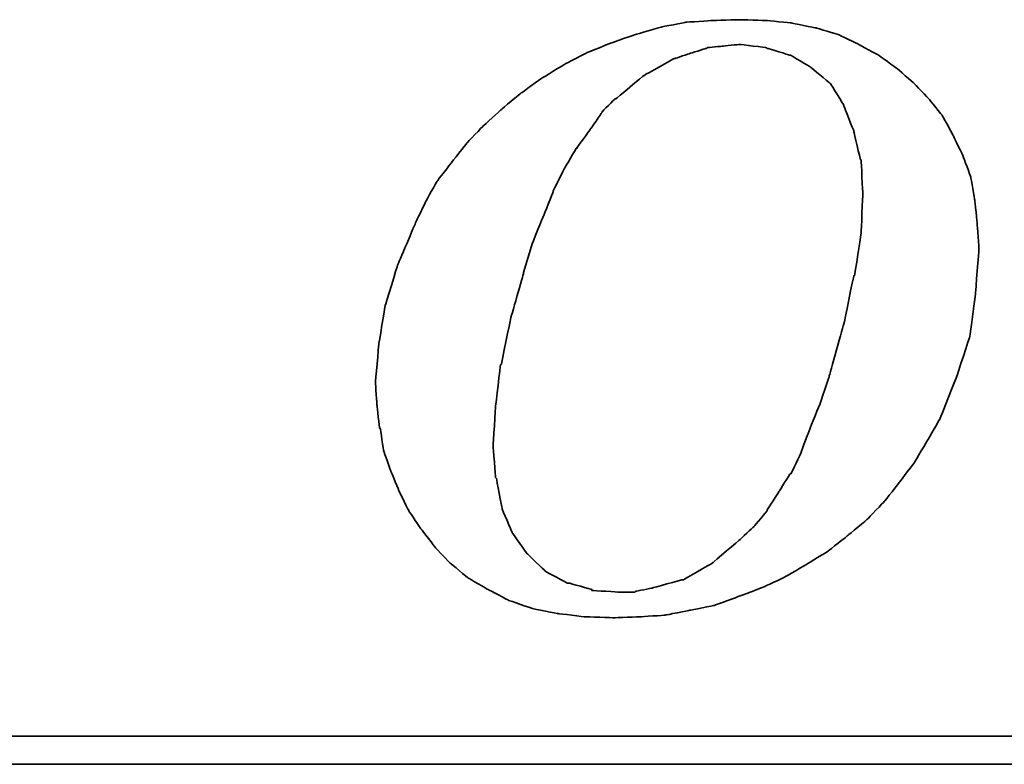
# Model space of a CAD drawing. Header units: millimetres. Extents: x 16 to 1153, y -526 to 762.
# Tile 26 of 42: x 64.616 to 65.453, y 43.11 to 43.744. Entities that reach past the tile are written whole.
import ezdxf

# ---------------------------------------------------------------- set-up
doc = ezdxf.new("R2010")
doc.units = ezdxf.units.MM
doc.layers.add('DIM', color=4, linetype='CONTINUOUS')
doc.layers.add('layer 1', color=7, linetype='CONTINUOUS')

# ---------------------------------------------------------------- blocks, each defined once
blk = doc.blocks.new('TBI MOTION logo(完整正式版)')
at = {"layer": 'layer 1', "color": 22, "lineweight": 35}
for points, knots in [([(-11.34375, -6.98375), (-11.34375, -6.98375), (-10.91375, -7.43875), (-10.91375, -7.43875), (-10.91375, -7.43875), (-10.91375, -7.43875), (-10.38625, -7.87125), (-10.38625, -7.87125), (-10.38625, -7.87125), (-10.38625, -7.87125), (-9.81125, -8.20375), (-9.81125, -8.20375), (-9.81125, -8.20375), (-9.81125, -8.20375), (-9.21125, -8.51875), (-9.21125, -8.51875), (-9.21125, -8.51875), (-9.21125, -8.51875), (-8.51625, -8.75875), (-8.51625, -8.75875), (-8.51625, -8.75875), (-8.51625, -8.75875), (-7.77125, -8.90375), (-7.77125, -8.90375), (-7.77125, -8.90375), (-7.77125, -8.90375), (-6.97875, -8.99875), (-6.97875, -8.99875), (-6.97875, -8.99875), (-6.97875, -8.99875), (-6.14125, -9.02375), (-6.14125, -9.02375), (-6.14125, -9.02375), (-6.14125, -9.02375), (-5.37125, -8.99875), (-5.37125, -8.99875), (-5.37125, -8.99875), (-5.37125, -8.99875), (-4.65375, -8.94875), (-4.65375, -8.94875), (-4.65375, -8.94875), (-4.65375, -8.94875), (-3.93375, -8.80625), (-3.93375, -8.80625), (-3.93375, -8.80625), (-3.93375, -8.80625), (-3.21375, -8.66375), (-3.21375, -8.66375), (-3.21375, -8.66375), (-3.21375, -8.66375), (-2.49375, -8.39875), (-2.49375, -8.39875), (-2.49375, -8.39875), (-2.49375, -8.39875), (-1.79875, -8.13375), (-1.79875, -8.13375), (-1.79875, -8.13375), (-1.79875, -8.13375), (-1.17375, -7.84375), (-1.17375, -7.84375), (-1.17375, -7.84375), (-1.17375, -7.84375), (-0.52375, -7.46375), (-0.52375, -7.46375), (-0.52375, -7.46375), (-0.52375, -7.46375), (0.10124, -7.07875), (0.10124, -7.07875), (0.10124, -7.07875), (0.10124, -7.07875), (0.67625, -6.62375), (0.67625, -6.62375), (0.67625, -6.62375), (0.67625, -6.62375), (1.24874, -6.14375), (1.24874, -6.14375), (1.24874, -6.14375), (1.24874, -6.14375), (1.72874, -5.64125), (1.72874, -5.64125), (1.72874, -5.64125), (1.72874, -5.64125), (2.18624, -5.06375), (2.18624, -5.06375), (2.18624, -5.06375), (2.18624, -5.06375), (2.61625, -4.48874), (2.61625, -4.48874), (2.61625, -4.48874), (2.61625, -4.48874), (3.00125, -3.83874), (3.00125, -3.83874), (3.00125, -3.83874), (3.00125, -3.83874), (3.36124, -3.21374), (3.36124, -3.21374), (3.36124, -3.21374), (3.36124, -3.21374), (3.84374, -1.99125), (3.84374, -1.99125), (3.84374, -1.99125), (3.84374, -1.99125), (4.22625, -0.81875), (4.22625, -0.81875), (4.22625, -0.81875), (4.22625, -0.81875), (4.39125, 0.45624), (4.39125, 0.45624), (4.39125, 0.45624), (4.39125, 0.45624), (4.48874, 1.70124), (4.48874, 1.70124), (4.48874, 1.70124), (4.48874, 1.70124), (4.43874, 2.44625), (4.43874, 2.44625), (4.43874, 2.44625), (4.43874, 2.44625), (4.36874, 3.14125), (4.36874, 3.14125), (4.36874, 3.14125), (4.36874, 3.14125), (4.25125, 3.81125), (4.25125, 3.81125), (4.25125, 3.81125), (4.25125, 3.81125), (4.03124, 4.41125), (4.03124, 4.41125), (4.03124, 4.41125), (4.03124, 4.41125), (3.74374, 5.01125), (3.74374, 5.01125), (3.74374, 5.01125), (3.74374, 5.01125), (3.43124, 5.58875), (3.43124, 5.58875), (3.43124, 5.58875), (3.43124, 5.58875), (3.02625, 6.09125), (3.02625, 6.09125), (3.02625, 6.09125), (3.02625, 6.09125), (2.59374, 6.54875), (2.59374, 6.54875), (2.59374, 6.54875), (2.59374, 6.54875), (2.09124, 6.98125), (2.09124, 6.98125), (2.09124, 6.98125), (2.09124, 6.98125), (1.56124, 7.36625), (1.56124, 7.36625), (1.56124, 7.36625), (1.56124, 7.36625), (0.98624, 7.67625), (0.98624, 7.67625), (0.98624, 7.67625), (0.98624, 7.67625), (0.38624, 7.96375), (0.38624, 7.96375), (0.38624, 7.96375), (0.38624, 7.96375), (-0.25875, 8.15625), (-0.25875, 8.15625), (-0.25875, 8.15625), (-0.25875, 8.15625), (-0.98125, 8.30125), (-0.98125, 8.30125), (-0.98125, 8.30125), (-0.98125, 8.30125), (-1.70124, 8.37125), (-1.70124, 8.37125), (-1.70124, 8.37125), (-1.70124, 8.37125), (-2.49375, 8.39624), (-2.49375, 8.39624), (-2.49375, 8.39624), (-2.49375, 8.39624), (-3.28625, 8.37125), (-3.28625, 8.37125), (-3.28625, 8.37125), (-3.28625, 8.37125), (-4.05125, 8.32125), (-4.05125, 8.32125), (-4.05125, 8.32125), (-4.05125, 8.32125), (-4.77375, 8.18125), (-4.77375, 8.18125), (-4.77375, 8.18125), (-4.77375, 8.18125), (-5.51625, 7.96375), (-5.51625, 7.96375), (-5.51625, 7.96375), (-5.51625, 7.96375), (-6.21125, 7.72625), (-6.21125, 7.72625), (-6.21125, 7.72625), (-6.21125, 7.72625), (-6.92875, 7.43625), (-6.92875, 7.43625), (-6.92875, 7.43625), (-6.92875, 7.43625), (-7.57875, 7.10125), (-7.57875, 7.10125), (-7.57875, 7.10125), (-7.57875, 7.10125), (-8.24875, 6.69125), (-8.24875, 6.69125), (-8.24875, 6.69125), (-8.24875, 6.69125), (-8.84875, 6.26125), (-8.84875, 6.26125), (-8.84875, 6.26125), (-8.84875, 6.26125), (-9.42625, 5.78125), (-9.42625, 5.78125), (-9.42625, 5.78125), (-9.42625, 5.78125), (-9.95375, 5.30125), (-9.95375, 5.30125), (-9.95375, 5.30125), (-9.95375, 5.30125), (-10.43375, 4.79624), (-10.43375, 4.79624), (-10.43375, 4.79624), (-10.43375, 4.79624), (-10.88875, 4.22125), (-10.88875, 4.22125), (-10.88875, 4.22125), (-10.88875, 4.22125), (-11.29875, 3.69375), (-11.29875, 3.69375), (-11.29875, 3.69375), (-11.29875, 3.69375), (-11.63375, 3.09125), (-11.63375, 3.09125), (-11.63375, 3.09125), (-11.63375, 3.09125), (-11.91875, 2.49625), (-11.91875, 2.49625), (-11.91875, 2.49625), (-11.91875, 2.49625), (-12.44875, 1.24625), (-12.44875, 1.24625), (-12.44875, 1.24625), (-12.44875, 1.24625), (-12.80875, 0.06874), (-12.80875, 0.06874), (-12.80875, 0.06874), (-12.80875, 0.06874), (-12.99875, -1.07875), (-12.99875, -1.07875), (-12.99875, -1.07875), (-12.99875, -1.07875), (-13.09375, -2.18375), (-13.09375, -2.18375), (-13.09375, -2.18375), (-13.09375, -2.18375), (-13.04875, -2.85375), (-13.04875, -2.85375), (-13.04875, -2.85375), (-13.04875, -2.85375), (-12.97375, -3.50375), (-12.97375, -3.50375), (-12.97375, -3.50375), (-12.97375, -3.50375), (-12.95375, -3.50375), (-12.95375, -3.50375), (-12.95375, -3.50375), (-12.95375, -3.50375), (-12.85375, -4.17375), (-12.85375, -4.17375), (-12.85375, -4.17375), (-12.85375, -4.17375), (-12.63875, -4.77624), (-12.63875, -4.77624), (-12.63875, -4.77624), (-12.63875, -4.77624), (-12.39875, -5.35125), (-12.39875, -5.35125), (-12.39875, -5.35125), (-12.39875, -5.35125), (-12.11375, -5.92875), (-12.11375, -5.92875), (-12.11375, -5.92875), (-12.11375, -5.92875), (-11.75375, -6.45375), (-11.75375, -6.45375), (-11.75375, -6.45375), (-11.75375, -6.45375), (-11.34375, -6.98375), (-11.34375, -6.98375)], [0, 0, 0, 0, 0.01369863, 0.01369863, 0.01369863, 0.01369864, 0.02739726, 0.02739726, 0.02739726, 0.02739727, 0.04109589, 0.04109589, 0.04109589, 0.0410959, 0.05479452, 0.05479452, 0.05479452, 0.05479453, 0.06849315, 0.06849315, 0.06849315, 0.06849316, 0.08219178, 0.08219178, 0.08219178, 0.08219179, 0.09589041, 0.09589041, 0.09589041, 0.09589042, 0.10958904, 0.10958904, 0.10958904, 0.10958905, 0.12328767, 0.12328767, 0.12328767, 0.12328768, 0.1369863, 0.1369863, 0.1369863, 0.13698631, 0.15068493, 0.15068493, 0.15068493, 0.15068494, 0.16438356, 0.16438356, 0.16438356, 0.16438357, 0.17808219, 0.17808219, 0.17808219, 0.1780822, 0.19178082, 0.19178082, 0.19178082, 0.19178083, 0.20547945, 0.20547945, 0.20547945, 0.20547946, 0.21917808, 0.21917808, 0.21917808, 0.21917809, 0.23287671, 0.23287671, 0.23287671, 0.23287672, 0.24657534, 0.24657534, 0.24657534, 0.24657535, 0.26027397, 0.26027397, 0.26027397, 0.26027398, 0.2739726, 0.2739726, 0.2739726, 0.27397261, 0.28767123, 0.28767123, 0.28767123, 0.28767124, 0.30136986, 0.30136986, 0.30136986, 0.30136987, 0.31506849, 0.31506849, 0.31506849, 0.3150685, 0.32876712, 0.32876712, 0.32876712, 0.32876713, 0.34246575, 0.34246575, 0.34246575, 0.34246576, 0.35616438, 0.35616438, 0.35616438, 0.35616439, 0.36986301, 0.36986301, 0.36986301, 0.36986302, 0.38356164, 0.38356164, 0.38356164, 0.38356165, 0.39726027, 0.39726027, 0.39726027, 0.39726028, 0.4109589, 0.4109589, 0.4109589, 0.41095891, 0.42465753, 0.42465753, 0.42465753, 0.42465754, 0.43835616, 0.43835616, 0.43835616, 0.43835617, 0.45205479, 0.45205479, 0.45205479, 0.4520548, 0.46575342, 0.46575342, 0.46575342, 0.46575343, 0.47945205, 0.47945205, 0.47945205, 0.47945206, 0.49315068, 0.49315068, 0.49315068, 0.49315069, 0.50684932, 0.50684932, 0.50684932, 0.50684933, 0.52054795, 0.52054795, 0.52054795, 0.52054796, 0.53424658, 0.53424658, 0.53424658, 0.53424659, 0.54794521, 0.54794521, 0.54794521, 0.54794522, 0.56164384, 0.56164384, 0.56164384, 0.56164385, 0.57534247, 0.57534247, 0.57534247, 0.57534248, 0.5890411, 0.5890411, 0.5890411, 0.58904111, 0.60273973, 0.60273973, 0.60273973, 0.60273974, 0.61643836, 0.61643836, 0.61643836, 0.61643837, 0.63013699, 0.63013699, 0.63013699, 0.630137, 0.64383562, 0.64383562, 0.64383562, 0.64383563, 0.65753425, 0.65753425, 0.65753425, 0.65753426, 0.67123288, 0.67123288, 0.67123288, 0.67123289, 0.68493151, 0.68493151, 0.68493151, 0.68493152, 0.69863014, 0.69863014, 0.69863014, 0.69863015, 0.71232877, 0.71232877, 0.71232877, 0.71232878, 0.7260274, 0.7260274, 0.7260274, 0.72602741, 0.73972603, 0.73972603, 0.73972603, 0.73972604, 0.75342466, 0.75342466, 0.75342466, 0.75342467, 0.76712329, 0.76712329, 0.76712329, 0.7671233, 0.78082192, 0.78082192, 0.78082192, 0.78082193, 0.79452055, 0.79452055, 0.79452055, 0.79452056, 0.80821918, 0.80821918, 0.80821918, 0.80821919, 0.82191781, 0.82191781, 0.82191781, 0.82191782, 0.83561644, 0.83561644, 0.83561644, 0.83561645, 0.84931507, 0.84931507, 0.84931507, 0.84931508, 0.8630137, 0.8630137, 0.8630137, 0.86301371, 0.87671233, 0.87671233, 0.87671233, 0.87671234, 0.89041096, 0.89041096, 0.89041096, 0.89041097, 0.90410959, 0.90410959, 0.90410959, 0.9041096, 0.91780822, 0.91780822, 0.91780822, 0.91780823, 0.93150685, 0.93150685, 0.93150685, 0.93150686, 0.94520548, 0.94520548, 0.94520548, 0.94520549, 0.95890411, 0.95890411, 0.95890411, 0.95890412, 0.97260274, 0.97260274, 0.97260274, 0.97260275, 0.98630137, 0.98630137, 0.98630137, 0.98630138, 1, 1, 1, 1]), ([(-8.77875, 1.03124), (-8.77875, 1.03124), (-8.51625, 1.89625), (-8.51625, 1.89625), (-8.51625, 1.89625), (-8.51625, 1.89625), (-8.20375, 2.66375), (-8.20375, 2.66375), (-8.20375, 2.66375), (-8.20375, 2.66375), (-7.91625, 3.38125), (-7.91625, 3.38125), (-7.91625, 3.38125), (-7.91625, 3.38125), (-7.91625, 3.40624), (-7.91625, 3.40624), (-7.91625, 3.40624), (-7.91625, 3.40624), (-7.57875, 4.07624), (-7.57875, 4.07624), (-7.57875, 4.07624), (-7.57875, 4.07624), (-7.24375, 4.65125), (-7.24375, 4.65125), (-7.24375, 4.65125), (-7.24375, 4.65125), (-7.21875, 4.65125), (-7.21875, 4.65125), (-7.21875, 4.65125), (-7.21875, 4.65125), (-7.21875, 4.67624), (-7.21875, 4.67624), (-7.21875, 4.67624), (-7.21875, 4.67624), (-6.83625, 5.20375), (-6.83625, 5.20375), (-6.83625, 5.20375), (-6.83625, 5.20375), (-6.49875, 5.68625), (-6.49875, 5.68625), (-6.49875, 5.68625), (-6.49875, 5.68625), (-6.49875, 5.70625), (-6.49875, 5.70625), (-6.49875, 5.70625), (-6.49875, 5.70625), (-6.11625, 6.09125), (-6.11625, 6.09125), (-6.11625, 6.09125), (-6.11625, 6.09125), (-6.09125, 6.09125), (-6.09125, 6.09125), (-6.09125, 6.09125), (-6.09125, 6.09125), (-5.27375, 6.76625), (-5.27375, 6.76625), (-5.27375, 6.76625), (-5.27375, 6.76625), (-5.24875, 6.76625), (-5.24875, 6.76625), (-5.24875, 6.76625), (-5.24875, 6.76625), (-5.24875, 6.78625), (-5.24875, 6.78625), (-5.24875, 6.78625), (-5.24875, 6.78625), (-4.38875, 7.26624), (-4.38875, 7.26624), (-4.38875, 7.26624), (-4.38875, 7.26624), (-4.36125, 7.26624), (-4.36125, 7.26624), (-4.36125, 7.26624), (-4.36125, 7.26624), (-3.93375, 7.41125), (-3.93375, 7.41125), (-3.93375, 7.41125), (-3.93375, 7.41125), (-3.47375, 7.55625), (-3.47375, 7.55625), (-3.47375, 7.55625), (-3.47375, 7.55625), (-3.45375, 7.55625), (-3.45375, 7.55625), (-3.45375, 7.55625), (-3.45375, 7.55625), (-3.42875, 7.58124), (-3.42875, 7.58124), (-3.42875, 7.58124), (-3.42875, 7.58124), (-2.97375, 7.62625), (-2.97375, 7.62625), (-2.97375, 7.62625), (-2.97375, 7.62625), (-2.49375, 7.67625), (-2.49375, 7.67625), (-2.49375, 7.67625), (-2.49375, 7.67625), (-2.46875, 7.67625), (-2.46875, 7.67625), (-2.46875, 7.67625), (-2.46875, 7.67625), (-1.70124, 7.58124), (-1.70124, 7.58124), (-1.70124, 7.58124), (-1.70124, 7.58124), (-1.67875, 7.55625), (-1.67875, 7.55625), (-1.67875, 7.55625), (-1.67875, 7.55625), (-1.65375, 7.55625), (-1.65375, 7.55625), (-1.65375, 7.55625), (-1.65375, 7.55625), (-1.03125, 7.36625), (-1.03125, 7.36625), (-1.03125, 7.36625), (-1.03125, 7.36625), (-1.00625, 7.36625), (-1.00625, 7.36625), (-1.00625, 7.36625), (-1.00625, 7.36625), (-0.43124, 7.02624), (-0.43124, 7.02624), (-0.43124, 7.02624), (-0.43124, 7.02624), (-0.40625, 7.00624), (-0.40625, 7.00624), (-0.40625, 7.00624), (-0.40625, 7.00624), (0.12124, 6.57124), (0.12124, 6.57124), (0.12124, 6.57124), (0.12124, 6.57124), (0.14624, 6.54875), (0.14624, 6.54875), (0.14624, 6.54875), (0.14624, 6.54875), (0.17124, 6.52375), (0.17124, 6.52375), (0.17124, 6.52375), (0.17124, 6.52375), (0.55625, 5.89875), (0.55625, 5.89875), (0.55625, 5.89875), (0.55625, 5.89875), (0.55625, 5.87625), (0.55625, 5.87625), (0.55625, 5.87625), (0.55625, 5.87625), (0.84124, 5.15625), (0.84124, 5.15625), (0.84124, 5.15625), (0.84124, 5.15625), (0.84124, 5.13125), (0.84124, 5.13125), (0.84124, 5.13125), (0.84124, 5.13125), (1.03624, 4.31875), (1.03624, 4.31875), (1.03624, 4.31875), (1.03624, 4.31875), (1.05624, 4.31875), (1.05624, 4.31875), (1.05624, 4.31875), (1.05624, 4.31875), (1.05624, 4.29125), (1.05624, 4.29125), (1.05624, 4.29125), (1.05624, 4.29125), (1.10625, 3.33125), (1.10625, 3.33125), (1.10625, 3.33125), (1.10625, 3.33125), (1.10625, 3.30875), (1.10625, 3.30875), (1.10625, 3.30875), (1.10625, 3.30875), (1.05624, 2.20624), (1.05624, 2.20624), (1.05624, 2.20624), (1.05624, 2.20624), (1.05624, 2.18124), (1.05624, 2.18124), (1.05624, 2.18124), (1.05624, 2.18124), (0.86624, 0.93624), (0.86624, 0.93624), (0.86624, 0.93624), (0.86624, 0.93624), (0.84124, 0.93624), (0.84124, 0.93624), (0.84124, 0.93624), (0.84124, 0.93624), (0.55625, -0.45874), (0.55625, -0.45874), (0.55625, -0.45874), (0.55625, -0.45874), (0.12124, -1.99125), (0.12124, -1.99125), (0.12124, -1.99125), (0.12124, -1.99125), (0.12124, -2.01874), (0.12124, -2.01874), (0.12124, -2.01874), (0.12124, -2.01874), (-0.13874, -2.78375), (-0.13874, -2.78375), (-0.13874, -2.78375), (-0.13874, -2.78375), (-0.43124, -3.50375), (-0.43124, -3.50375), (-0.43124, -3.50375), (-0.43124, -3.50375), (-0.69375, -4.19875), (-0.69375, -4.19875), (-0.69375, -4.19875), (-0.69375, -4.19875), (-0.69375, -4.22375), (-0.69375, -4.22375), (-0.69375, -4.22375), (-0.69375, -4.22375), (-0.98125, -4.82374), (-0.98125, -4.82374), (-0.98125, -4.82374), (-0.98125, -4.82374), (-1.00625, -4.82374), (-1.00625, -4.82374), (-1.00625, -4.82374), (-1.00625, -4.82374), (-1.33875, -5.35125), (-1.33875, -5.35125), (-1.33875, -5.35125), (-1.33875, -5.35125), (-1.67875, -5.87875), (-1.67875, -5.87875), (-1.67875, -5.87875), (-1.67875, -5.87875), (-1.67875, -5.90375), (-1.67875, -5.90375), (-1.67875, -5.90375), (-1.67875, -5.90375), (-2.05875, -6.35875), (-2.05875, -6.35875), (-2.05875, -6.35875), (-2.05875, -6.35875), (-2.08375, -6.38375), (-2.08375, -6.38375), (-2.08375, -6.38375), (-2.08375, -6.38375), (-2.46875, -6.74375), (-2.46875, -6.74375), (-2.46875, -6.74375), (-2.46875, -6.74375), (-3.25875, -7.41625), (-3.25875, -7.41625), (-3.25875, -7.41625), (-3.25875, -7.41625), (-3.28625, -7.43875), (-3.28625, -7.43875), (-3.28625, -7.43875), (-3.28625, -7.43875), (-4.12375, -7.91875), (-4.12375, -7.91875), (-4.12375, -7.91875), (-4.12375, -7.91875), (-4.14875, -7.91875), (-4.14875, -7.91875), (-4.14875, -7.91875), (-4.14875, -7.91875), (-4.17125, -7.91875), (-4.17125, -7.91875), (-4.17125, -7.91875), (-4.17125, -7.91875), (-5.03375, -8.15875), (-5.03375, -8.15875), (-5.03375, -8.15875), (-5.03375, -8.15875), (-5.51625, -8.25625), (-5.51625, -8.25625), (-5.51625, -8.25625), (-5.51625, -8.25625), (-5.54125, -8.27875), (-5.54125, -8.27875), (-5.54125, -8.27875), (-5.54125, -8.27875), (-5.56375, -8.27875), (-5.56375, -8.27875), (-5.56375, -8.27875), (-5.56375, -8.27875), (-5.99625, -8.27875), (-5.99625, -8.27875), (-5.99625, -8.27875), (-5.99625, -8.27875), (-6.76375, -8.23125), (-6.76375, -8.23125), (-6.76375, -8.23125), (-6.76375, -8.23125), (-6.78875, -8.23125), (-6.78875, -8.23125), (-6.78875, -8.23125), (-6.78875, -8.23125), (-6.78875, -8.20375), (-6.78875, -8.20375), (-6.78875, -8.20375), (-6.78875, -8.20375), (-7.45875, -8.01375), (-7.45875, -8.01375), (-7.45875, -8.01375), (-7.45875, -8.01375), (-7.48375, -8.01375), (-7.48375, -8.01375), (-7.48375, -8.01375), (-7.48375, -8.01375), (-7.50875, -8.01375), (-7.50875, -8.01375), (-7.50875, -8.01375), (-7.50875, -8.01375), (-8.13125, -7.67875), (-8.13125, -7.67875), (-8.13125, -7.67875), (-8.13125, -7.67875), (-8.15625, -7.65375), (-8.15625, -7.65375), (-8.15625, -7.65375), (-8.15625, -7.65375), (-8.65875, -7.17375), (-8.65875, -7.17375), (-8.65875, -7.17375), (-8.65875, -7.17375), (-8.68375, -7.14875), (-8.68375, -7.14875), (-8.68375, -7.14875), (-8.68375, -7.14875), (-9.08875, -6.57375), (-9.08875, -6.57375), (-9.08875, -6.57375), (-9.08875, -6.57375), (-9.11375, -6.54875), (-9.11375, -6.54875), (-9.11375, -6.54875), (-9.11375, -6.54875), (-9.11375, -6.52875), (-9.11375, -6.52875), (-9.11375, -6.52875), (-9.11375, -6.52875), (-9.40375, -5.85375), (-9.40375, -5.85375), (-9.40375, -5.85375), (-9.40375, -5.85375), (-9.40375, -5.82875), (-9.40375, -5.82875), (-9.40375, -5.82875), (-9.40375, -5.82875), (-9.56875, -4.96875), (-9.56875, -4.96875), (-9.56875, -4.96875), (-9.56875, -4.96875), (-9.59375, -4.94375), (-9.59375, -4.94375), (-9.59375, -4.94375), (-9.59375, -4.94375), (-9.66375, -4.03375), (-9.66375, -4.03375), (-9.66375, -4.03375), (-9.66375, -4.03375), (-9.66375, -4.00875), (-9.66375, -4.00875), (-9.66375, -4.00875), (-9.66375, -4.00875), (-9.59375, -2.85375), (-9.59375, -2.85375), (-9.59375, -2.85375), (-9.59375, -2.85375), (-9.45125, -1.65875), (-9.45125, -1.65875), (-9.45125, -1.65875), (-9.45125, -1.65875), (-9.42625, -1.63375), (-9.42625, -1.63375), (-9.42625, -1.63375), (-9.42625, -1.63375), (-9.16125, -0.33875), (-9.16125, -0.33875), (-9.16125, -0.33875), (-9.16125, -0.33875), (-8.77875, 1.00624), (-8.77875, 1.00624), (-8.77875, 1.00624), (-8.77875, 1.00624), (-8.77875, 1.03124), (-8.77875, 1.03124)], [0, 0, 0, 0, 0.01020408, 0.01020408, 0.01020408, 0.01020409, 0.02040816, 0.02040816, 0.02040816, 0.02040817, 0.03061224, 0.03061224, 0.03061224, 0.03061225, 0.04081633, 0.04081633, 0.04081633, 0.04081634, 0.05102041, 0.05102041, 0.05102041, 0.05102042, 0.06122449, 0.06122449, 0.06122449, 0.0612245, 0.07142857, 0.07142857, 0.07142857, 0.07142858, 0.08163265, 0.08163265, 0.08163265, 0.08163266, 0.09183673, 0.09183673, 0.09183673, 0.09183674, 0.10204082, 0.10204082, 0.10204082, 0.10204083, 0.1122449, 0.1122449, 0.1122449, 0.11224491, 0.12244898, 0.12244898, 0.12244898, 0.12244899, 0.13265306, 0.13265306, 0.13265306, 0.13265307, 0.14285714, 0.14285714, 0.14285714, 0.14285715, 0.15306122, 0.15306122, 0.15306122, 0.15306123, 0.16326531, 0.16326531, 0.16326531, 0.16326532, 0.17346939, 0.17346939, 0.17346939, 0.1734694, 0.18367347, 0.18367347, 0.18367347, 0.18367348, 0.19387755, 0.19387755, 0.19387755, 0.19387756, 0.20408163, 0.20408163, 0.20408163, 0.20408164, 0.21428571, 0.21428571, 0.21428571, 0.21428572, 0.2244898, 0.2244898, 0.2244898, 0.22448981, 0.23469388, 0.23469388, 0.23469388, 0.23469389, 0.24489796, 0.24489796, 0.24489796, 0.24489797, 0.25510204, 0.25510204, 0.25510204, 0.25510205, 0.26530612, 0.26530612, 0.26530612, 0.26530613, 0.2755102, 0.2755102, 0.2755102, 0.27551021, 0.28571429, 0.28571429, 0.28571429, 0.2857143, 0.29591837, 0.29591837, 0.29591837, 0.29591838, 0.30612245, 0.30612245, 0.30612245, 0.30612246, 0.31632653, 0.31632653, 0.31632653, 0.31632654, 0.32653061, 0.32653061, 0.32653061, 0.32653062, 0.33673469, 0.33673469, 0.33673469, 0.3367347, 0.34693878, 0.34693878, 0.34693878, 0.34693879, 0.35714286, 0.35714286, 0.35714286, 0.35714287, 0.36734694, 0.36734694, 0.36734694, 0.36734695, 0.37755102, 0.37755102, 0.37755102, 0.37755103, 0.3877551, 0.3877551, 0.3877551, 0.38775511, 0.39795918, 0.39795918, 0.39795918, 0.39795919, 0.40816327, 0.40816327, 0.40816327, 0.40816328, 0.41836735, 0.41836735, 0.41836735, 0.41836736, 0.42857143, 0.42857143, 0.42857143, 0.42857144, 0.43877551, 0.43877551, 0.43877551, 0.43877552, 0.44897959, 0.44897959, 0.44897959, 0.4489796, 0.45918367, 0.45918367, 0.45918367, 0.45918368, 0.46938776, 0.46938776, 0.46938776, 0.46938777, 0.47959184, 0.47959184, 0.47959184, 0.47959185, 0.48979592, 0.48979592, 0.48979592, 0.48979593, 0.5, 0.5, 0.5, 0.50000001, 0.51020408, 0.51020408, 0.51020408, 0.51020409, 0.52040816, 0.52040816, 0.52040816, 0.52040817, 0.53061224, 0.53061224, 0.53061224, 0.53061225, 0.54081633, 0.54081633, 0.54081633, 0.54081634, 0.55102041, 0.55102041, 0.55102041, 0.55102042, 0.56122449, 0.56122449, 0.56122449, 0.5612245, 0.57142857, 0.57142857, 0.57142857, 0.57142858, 0.58163265, 0.58163265, 0.58163265, 0.58163266, 0.59183673, 0.59183673, 0.59183673, 0.59183674, 0.60204082, 0.60204082, 0.60204082, 0.60204083, 0.6122449, 0.6122449, 0.6122449, 0.61224491, 0.62244898, 0.62244898, 0.62244898, 0.62244899, 0.63265306, 0.63265306, 0.63265306, 0.63265307, 0.64285714, 0.64285714, 0.64285714, 0.64285715, 0.65306122, 0.65306122, 0.65306122, 0.65306123, 0.66326531, 0.66326531, 0.66326531, 0.66326532, 0.67346939, 0.67346939, 0.67346939, 0.6734694, 0.68367347, 0.68367347, 0.68367347, 0.68367348, 0.69387755, 0.69387755, 0.69387755, 0.69387756, 0.70408163, 0.70408163, 0.70408163, 0.70408164, 0.71428571, 0.71428571, 0.71428571, 0.71428572, 0.7244898, 0.7244898, 0.7244898, 0.72448981, 0.73469388, 0.73469388, 0.73469388, 0.73469389, 0.74489796, 0.74489796, 0.74489796, 0.74489797, 0.75510204, 0.75510204, 0.75510204, 0.75510205, 0.76530612, 0.76530612, 0.76530612, 0.76530613, 0.7755102, 0.7755102, 0.7755102, 0.77551021, 0.78571429, 0.78571429, 0.78571429, 0.7857143, 0.79591837, 0.79591837, 0.79591837, 0.79591838, 0.80612245, 0.80612245, 0.80612245, 0.80612246, 0.81632653, 0.81632653, 0.81632653, 0.81632654, 0.82653061, 0.82653061, 0.82653061, 0.82653062, 0.83673469, 0.83673469, 0.83673469, 0.8367347, 0.84693878, 0.84693878, 0.84693878, 0.84693879, 0.85714286, 0.85714286, 0.85714286, 0.85714287, 0.86734694, 0.86734694, 0.86734694, 0.86734695, 0.87755102, 0.87755102, 0.87755102, 0.87755103, 0.8877551, 0.8877551, 0.8877551, 0.88775511, 0.89795918, 0.89795918, 0.89795918, 0.89795919, 0.90816327, 0.90816327, 0.90816327, 0.90816328, 0.91836735, 0.91836735, 0.91836735, 0.91836736, 0.92857143, 0.92857143, 0.92857143, 0.92857144, 0.93877551, 0.93877551, 0.93877551, 0.93877552, 0.94897959, 0.94897959, 0.94897959, 0.9489796, 0.95918367, 0.95918367, 0.95918367, 0.95918368, 0.96938776, 0.96938776, 0.96938776, 0.96938777, 0.97959184, 0.97959184, 0.97959184, 0.97959185, 0.98979592, 0.98979592, 0.98979592, 0.98979593, 1, 1, 1, 1]), ([(75.90875, -9.47875), (75.90875, -9.47875), (75.90875, -12.28625), (75.90875, -12.28625), (75.90875, -12.28625), (75.90875, -12.28625), (75.90875, -12.47875), (75.90875, -12.47875), (75.90875, -12.47875), (75.90875, -12.47875), (75.71625, -12.47875), (75.71625, -12.47875), (75.71625, -12.47875), (75.71625, -12.47875), (-88.32875, -12.47875), (-88.32875, -12.47875), (-88.32875, -12.47875), (-88.32875, -12.47875), (-88.32875, -13.29375), (-88.32875, -13.29375), (-88.32875, -13.29375), (-88.32875, -13.29375), (82.89125, -13.29375), (82.89125, -13.29375), (82.89125, -13.29375), (82.89125, -13.29375), (75.90875, -9.47875), (75.90875, -9.47875)], [0, 0, 0, 0, 0.14285714, 0.14285714, 0.14285714, 0.14285715, 0.28571429, 0.28571429, 0.28571429, 0.2857143, 0.42857143, 0.42857143, 0.42857143, 0.42857144, 0.57142857, 0.57142857, 0.57142857, 0.57142858, 0.71428571, 0.71428571, 0.71428571, 0.71428572, 0.85714286, 0.85714286, 0.85714286, 0.85714287, 1, 1, 1, 1])]:
    blk.add_open_spline(points, degree=3, knots=knots, dxfattribs=at)

msp = doc.modelspace()

# ---------------------------------------------------------------- block references
at = {"layer": 'DIM', "color": 7, "xscale": 0.0291894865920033, "yscale": 0.0291894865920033, "zscale": 0.0291894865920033}
msp.add_blockref('TBI MOTION logo(完整正式版)', (65.30039, 43.49848), dxfattribs=at)

doc.saveas('drawing.dxf')
